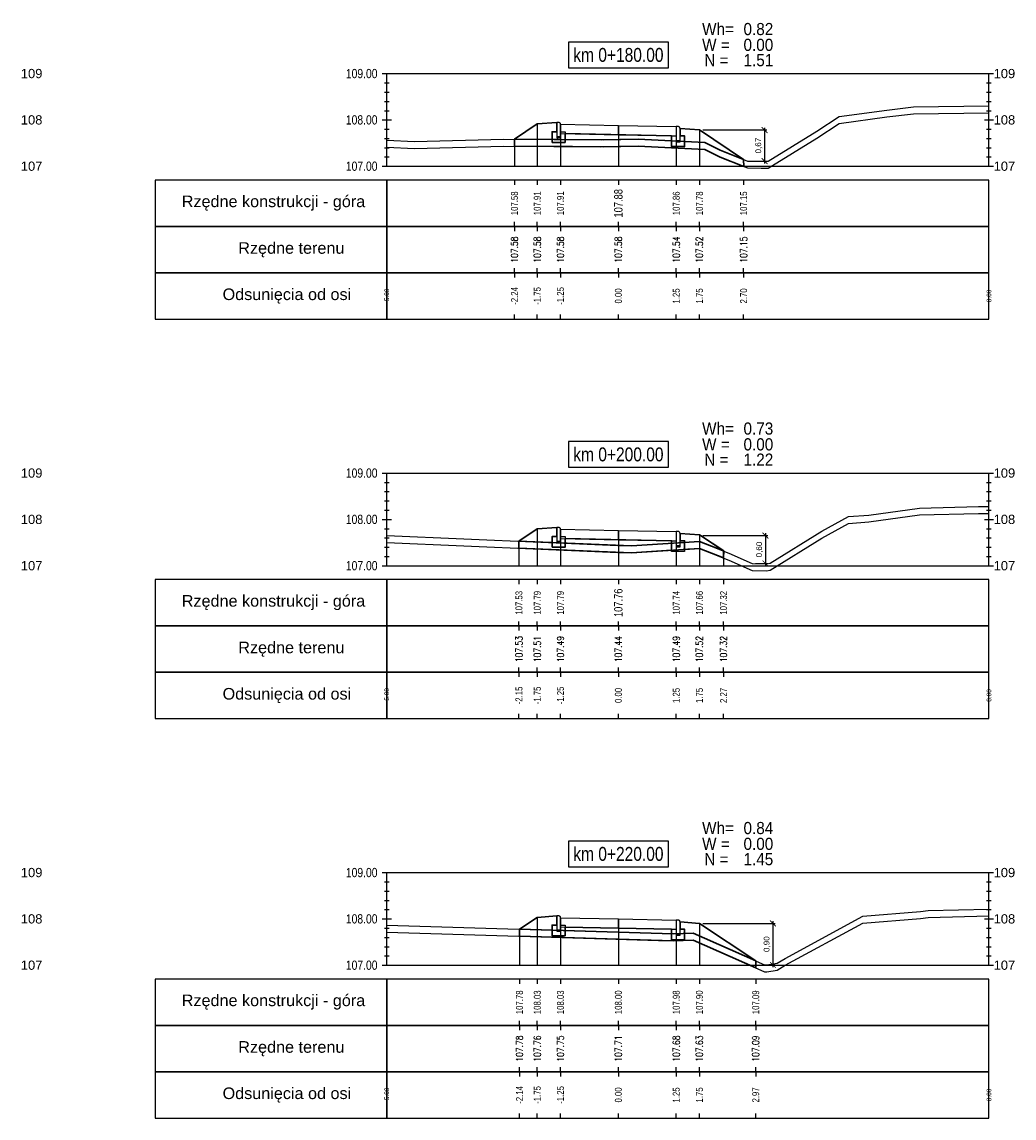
# Model space of a CAD drawing. Extents: x 7537626 to 7538805, y 5722894 to 5725486.
# Tile 18 of 105: x 7538029 to 7538051, y 5725457 to 5725481. Entities that reach past the tile are written whole.
import ezdxf

# ---------------------------------------------------------------- set-up
doc = ezdxf.new("R2010")
doc.units = 0
doc.header["$PDMODE"] = 35
doc.header["$PDSIZE"] = 0.3
for name, color, linetype in [('C-DROGI-PROFILE', 7, 'Continuous'), ('C-DROGI-PROFILE-ETYKIETY', 7, 'Continuous'), ('C-DROGI-PRZEKROJE-ETYKIETY', 7, 'Continuous'), ('C-POPRZECZKA-przekrój', 2, 'Continuous'), ('C-POPRZECZKA-widok', 1, 'Continuous')]:
    doc.layers.add(name, color=color, linetype=linetype)
for name, color, linetype, true_color in [('C-humus', 7, 'Continuous', 0x003df5), ('C-Teren', 7, 'Continuous', 0x008521), ('poprzeczki', 7, 'Continuous', 0x0000d6)]:
    doc.layers.add(name, color=color, linetype=linetype, true_color=true_color)
doc.layers.add('D-1.pow. hum.', color=7, linetype='Continuous', lineweight=30, plot=False)
doc.layers.add('D-3.nasyp', color=4, linetype='Continuous', lineweight=30, plot=False)
doc.layers.add('D-roboty-ziemne-opis', color=2, linetype='Continuous', lineweight=30)
doc.styles.add('2mm08', font='arial.ttf', dxfattribs={"width": 0.8})
doc.styles.add('opis_50', font='arial.ttf', dxfattribs={"height": 0.125})
doc.styles.get("Standard").update_dxf_attribs({"font": 'arial.ttf'})
doc.dimstyles.new('OPIS_50', dxfattribs={"dimscale": 0.5, "dimtxt": 0.125, "dimasz": 0.25, "dimexe": 0.1, "dimexo": 0.15, "dimgap": 0.1, "dimtad": 1, "dimzin": 0, "dimtxsty": 'opis_50', "dimblk": 'ARCHTICK', "dimcen": 0.15, "dimdle": 0.1, "dimaunit": 2, "dimadec": 4, "dimazin": 0, "dimtfac": 1, "dimtmove": 0, "dimatfit": 3, "dimfxl": 1, "dimarcsym": 0})

# ---------------------------------------------------------------- blocks, each defined once
blk = doc.blocks.new('_ArchTick')
at = {"color": 0, "linetype": 'ByBlock', "const_width": 0.15}
blk.add_lwpolyline([(-0.5, -0.5), (0.5, 0.5)], dxfattribs=at)
blk = doc.blocks.new('*D42')
at = {"layer": 'Defpoints', "color": 0, "transparency": 16777216}
for p in [(7538044.014, 5725478.819), (7538045.199, 5725478.146), (7538045.42, 5725478.146)]:
    blk.add_point(p, dxfattribs=at)
at = {"layer": 'poprzeczki', "color": 0, "lineweight": -2, "transparency": 16777216}
for p, q in [((7538044.089, 5725478.819), (7538045.47, 5725478.819)), ((7538045.42, 5725478.869), (7538045.42, 5725478.096)), ((7538045.274, 5725478.146), (7538045.47, 5725478.146))]:
    blk.add_line(p, q, dxfattribs=at)
at = {"layer": 'poprzeczki', "color": 0, "lineweight": -2, "transparency": 16777216, "xscale": 0.125, "yscale": 0.125, "zscale": 0.125}
for p, rotation in [((7538045.42, 5725478.819), 90), ((7538045.42, 5725478.146), 270)]:
    blk.add_blockref('_ArchTick', p, dxfattribs=dict(at, rotation=rotation))
at = {"layer": 'poprzeczki', "color": 0, "transparency": 16777216, "insert": (7538045.295, 5725478.482), "char_height": 0.125, "attachment_point": 5, "rotation": 90, "style": 'opis_50'}
blk.add_mtext('0,67', dxfattribs=at)
blk = doc.blocks.new('*D43')
at = {"layer": 'Defpoints', "color": 0, "transparency": 16777216}
for p in [(7538044.014, 5725470.063), (7538045.151, 5725469.46), (7538045.439, 5725469.46)]:
    blk.add_point(p, dxfattribs=at)
at = {"layer": 'poprzeczki', "color": 0, "lineweight": -2, "transparency": 16777216}
for p, q in [((7538044.089, 5725470.063), (7538045.489, 5725470.063)), ((7538045.439, 5725470.113), (7538045.439, 5725469.41)), ((7538045.226, 5725469.46), (7538045.489, 5725469.46))]:
    blk.add_line(p, q, dxfattribs=at)
at = {"layer": 'poprzeczki', "color": 0, "lineweight": -2, "transparency": 16777216, "xscale": 0.125, "yscale": 0.125, "zscale": 0.125}
for p, rotation in [((7538045.439, 5725470.063), 90), ((7538045.439, 5725469.46), 270)]:
    blk.add_blockref('_ArchTick', p, dxfattribs=dict(at, rotation=rotation))
at = {"layer": 'poprzeczki', "color": 0, "transparency": 16777216, "insert": (7538045.314, 5725469.761), "char_height": 0.125, "attachment_point": 5, "rotation": 90, "style": 'opis_50'}
blk.add_mtext('0,60', dxfattribs=at)
blk = doc.blocks.new('*D44')
at = {"layer": 'Defpoints', "color": 0, "transparency": 16777216}
for p in [(7538044.014, 5725461.689), (7538045.465, 5725460.793), (7538045.599, 5725460.793)]:
    blk.add_point(p, dxfattribs=at)
at = {"layer": 'poprzeczki', "color": 0, "lineweight": -2, "transparency": 16777216}
for p, q in [((7538045.599, 5725461.739), (7538045.599, 5725460.743)), ((7538044.089, 5725461.689), (7538045.649, 5725461.689)), ((7538045.54, 5725460.793), (7538045.649, 5725460.793))]:
    blk.add_line(p, q, dxfattribs=at)
at = {"layer": 'poprzeczki', "color": 0, "lineweight": -2, "transparency": 16777216, "xscale": 0.125, "yscale": 0.125, "zscale": 0.125}
for p, rotation in [((7538045.599, 5725461.689), 90), ((7538045.599, 5725460.793), 270)]:
    blk.add_blockref('_ArchTick', p, dxfattribs=dict(at, rotation=rotation))
at = {"layer": 'poprzeczki', "color": 0, "transparency": 16777216, "insert": (7538045.474, 5725461.241), "char_height": 0.125, "attachment_point": 5, "rotation": 90, "style": 'opis_50'}
blk.add_mtext('0,90', dxfattribs=at)

msp = doc.modelspace()

# ---------------------------------------------------------------- linework, layer by layer
at = {"layer": 'C-DROGI-PROFILE', "color": 7, "linetype": 'Continuous', "lineweight": -3}
for p, q in [((7538040.021, 5725477.736), (7538040.021, 5725477.636)), ((7538040.514, 5725477.736), (7538040.514, 5725477.636)), ((7538041.014, 5725477.736), (7538041.014, 5725477.636)), ((7538042.264, 5725477.736), (7538042.264, 5725477.636)), ((7538043.514, 5725477.736), (7538043.514, 5725477.636)), ((7538044.014, 5725477.736), (7538044.014, 5725477.636)), ((7538044.968, 5725477.736), (7538044.968, 5725477.636)), ((7538040.021, 5725476.736), (7538040.021, 5725476.836)), ((7538040.021, 5725476.736), (7538040.021, 5725476.636)), ((7538040.514, 5725476.736), (7538040.514, 5725476.836)), ((7538040.514, 5725476.736), (7538040.514, 5725476.636)), ((7538041.014, 5725476.736), (7538041.014, 5725476.836)), ((7538041.014, 5725476.736), (7538041.014, 5725476.636)), ((7538042.264, 5725476.736), (7538042.264, 5725476.836)), ((7538042.264, 5725476.736), (7538042.264, 5725476.636)), ((7538043.514, 5725476.736), (7538043.514, 5725476.836)), ((7538043.514, 5725476.736), (7538043.514, 5725476.636)), ((7538044.014, 5725476.736), (7538044.014, 5725476.836)), ((7538044.014, 5725476.736), (7538044.014, 5725476.636)), ((7538044.968, 5725476.736), (7538044.968, 5725476.836)), ((7538044.968, 5725476.736), (7538044.968, 5725476.636)), ((7538040.021, 5725475.736), (7538040.021, 5725475.836)), ((7538040.021, 5725475.736), (7538040.021, 5725475.636)), ((7538040.514, 5725475.736), (7538040.514, 5725475.836)), ((7538040.514, 5725475.736), (7538040.514, 5725475.636)), ((7538041.014, 5725475.736), (7538041.014, 5725475.836)), ((7538041.014, 5725475.736), (7538041.014, 5725475.636)), ((7538042.264, 5725475.736), (7538042.264, 5725475.836)), ((7538042.264, 5725475.736), (7538042.264, 5725475.636)), ((7538043.514, 5725475.736), (7538043.514, 5725475.836)), ((7538043.514, 5725475.736), (7538043.514, 5725475.636)), ((7538044.014, 5725475.736), (7538044.014, 5725475.836)), ((7538044.014, 5725475.736), (7538044.014, 5725475.636)), ((7538044.968, 5725475.736), (7538044.968, 5725475.836)), ((7538044.968, 5725475.736), (7538044.968, 5725475.636)), ((7538040.021, 5725474.736), (7538040.021, 5725474.836)), ((7538040.514, 5725474.736), (7538040.514, 5725474.836)), ((7538041.014, 5725474.736), (7538041.014, 5725474.836)), ((7538042.264, 5725474.736), (7538042.264, 5725474.836)), ((7538043.514, 5725474.736), (7538043.514, 5725474.836)), ((7538044.014, 5725474.736), (7538044.014, 5725474.836)), ((7538044.968, 5725474.736), (7538044.968, 5725474.836)), ((7538040.118, 5725469.111), (7538040.118, 5725469.011)), ((7538040.514, 5725469.111), (7538040.514, 5725469.011)), ((7538041.014, 5725469.111), (7538041.014, 5725469.011)), ((7538042.264, 5725469.111), (7538042.264, 5725469.011)), ((7538043.514, 5725469.111), (7538043.514, 5725469.011)), ((7538044.014, 5725469.111), (7538044.014, 5725469.011)), ((7538044.533, 5725469.111), (7538044.533, 5725469.011)), ((7538040.118, 5725468.111), (7538040.118, 5725468.211)), ((7538040.118, 5725468.111), (7538040.118, 5725468.011)), ((7538040.514, 5725468.111), (7538040.514, 5725468.211)), ((7538040.514, 5725468.111), (7538040.514, 5725468.011)), ((7538041.014, 5725468.111), (7538041.014, 5725468.211)), ((7538041.014, 5725468.111), (7538041.014, 5725468.011)), ((7538042.264, 5725468.111), (7538042.264, 5725468.211)), ((7538042.264, 5725468.111), (7538042.264, 5725468.011)), ((7538043.514, 5725468.111), (7538043.514, 5725468.211)), ((7538043.514, 5725468.111), (7538043.514, 5725468.011)), ((7538044.014, 5725468.111), (7538044.014, 5725468.211)), ((7538044.014, 5725468.111), (7538044.014, 5725468.011)), ((7538044.533, 5725468.111), (7538044.533, 5725468.211)), ((7538044.533, 5725468.111), (7538044.533, 5725468.011)), ((7538040.118, 5725467.111), (7538040.118, 5725467.211)), ((7538040.514, 5725467.111), (7538040.514, 5725467.211)), ((7538041.014, 5725467.111), (7538041.014, 5725467.211)), ((7538042.264, 5725467.111), (7538042.264, 5725467.211)), ((7538043.514, 5725467.111), (7538043.514, 5725467.211)), ((7538044.014, 5725467.111), (7538044.014, 5725467.211)), ((7538044.533, 5725467.111), (7538044.533, 5725467.211)), ((7538040.118, 5725467.111), (7538040.118, 5725467.011)), ((7538040.514, 5725467.111), (7538040.514, 5725467.011)), ((7538041.014, 5725467.111), (7538041.014, 5725467.011)), ((7538042.264, 5725467.111), (7538042.264, 5725467.011)), ((7538043.514, 5725467.111), (7538043.514, 5725467.011)), ((7538044.014, 5725467.111), (7538044.014, 5725467.011)), ((7538044.533, 5725467.111), (7538044.533, 5725467.011)), ((7538040.118, 5725466.111), (7538040.118, 5725466.211)), ((7538040.514, 5725466.111), (7538040.514, 5725466.211)), ((7538041.014, 5725466.111), (7538041.014, 5725466.211)), ((7538042.264, 5725466.111), (7538042.264, 5725466.211)), ((7538043.514, 5725466.111), (7538043.514, 5725466.211)), ((7538044.014, 5725466.111), (7538044.014, 5725466.211)), ((7538044.533, 5725466.111), (7538044.533, 5725466.211)), ((7538040.129, 5725460.486), (7538040.129, 5725460.386)), ((7538040.514, 5725460.486), (7538040.514, 5725460.386)), ((7538041.014, 5725460.486), (7538041.014, 5725460.386)), ((7538042.264, 5725460.486), (7538042.264, 5725460.386)), ((7538043.514, 5725460.486), (7538043.514, 5725460.386)), ((7538044.014, 5725460.486), (7538044.014, 5725460.386)), ((7538045.23, 5725460.486), (7538045.23, 5725460.386)), ((7538040.129, 5725459.486), (7538040.129, 5725459.586)), ((7538040.514, 5725459.486), (7538040.514, 5725459.586)), ((7538041.014, 5725459.486), (7538041.014, 5725459.586)), ((7538042.264, 5725459.486), (7538042.264, 5725459.586)), ((7538043.514, 5725459.486), (7538043.514, 5725459.586)), ((7538044.014, 5725459.486), (7538044.014, 5725459.586)), ((7538045.23, 5725459.486), (7538045.23, 5725459.586)), ((7538040.129, 5725459.486), (7538040.129, 5725459.386)), ((7538040.514, 5725459.486), (7538040.514, 5725459.386)), ((7538041.014, 5725459.486), (7538041.014, 5725459.386)), ((7538042.264, 5725459.486), (7538042.264, 5725459.386)), ((7538043.514, 5725459.486), (7538043.514, 5725459.386)), ((7538044.014, 5725459.486), (7538044.014, 5725459.386)), ((7538045.23, 5725459.486), (7538045.23, 5725459.386)), ((7538040.129, 5725458.486), (7538040.129, 5725458.586)), ((7538040.129, 5725458.486), (7538040.129, 5725458.386)), ((7538040.514, 5725458.486), (7538040.514, 5725458.586)), ((7538040.514, 5725458.486), (7538040.514, 5725458.386)), ((7538041.014, 5725458.486), (7538041.014, 5725458.586)), ((7538041.014, 5725458.486), (7538041.014, 5725458.386)), ((7538042.264, 5725458.486), (7538042.264, 5725458.586)), ((7538042.264, 5725458.486), (7538042.264, 5725458.386)), ((7538043.514, 5725458.486), (7538043.514, 5725458.586)), ((7538043.514, 5725458.486), (7538043.514, 5725458.386)), ((7538044.014, 5725458.486), (7538044.014, 5725458.586)), ((7538044.014, 5725458.486), (7538044.014, 5725458.386)), ((7538045.23, 5725458.486), (7538045.23, 5725458.586)), ((7538045.23, 5725458.486), (7538045.23, 5725458.386)), ((7538040.129, 5725457.486), (7538040.129, 5725457.586)), ((7538040.514, 5725457.486), (7538040.514, 5725457.586)), ((7538041.014, 5725457.486), (7538041.014, 5725457.586)), ((7538042.264, 5725457.486), (7538042.264, 5725457.586)), ((7538043.514, 5725457.486), (7538043.514, 5725457.586)), ((7538044.014, 5725457.486), (7538044.014, 5725457.586)), ((7538045.23, 5725457.486), (7538045.23, 5725457.586))]:
    msp.add_line(p, q, dxfattribs=at)
at = {"layer": 'C-DROGI-PROFILE', "color": 1, "linetype": 'Continuous', "lineweight": -3}
for points in [[(7538037.264, 5725476.736), (7538037.264, 5725477.736), (7538032.264, 5725477.736), (7538032.264, 5725476.736)], [(7538037.264, 5725476.736), (7538050.264, 5725476.736), (7538050.264, 5725477.736), (7538037.264, 5725477.736)], [(7538037.264, 5725475.736), (7538037.264, 5725476.736), (7538032.264, 5725476.736), (7538032.264, 5725475.736)], [(7538037.264, 5725475.736), (7538050.264, 5725475.736), (7538050.264, 5725476.736), (7538037.264, 5725476.736)], [(7538037.264, 5725474.736), (7538037.264, 5725475.736), (7538032.264, 5725475.736), (7538032.264, 5725474.736)], [(7538037.264, 5725474.736), (7538050.264, 5725474.736), (7538050.264, 5725475.736), (7538037.264, 5725475.736)], [(7538037.264, 5725468.111), (7538037.264, 5725469.111), (7538032.264, 5725469.111), (7538032.264, 5725468.111)], [(7538037.264, 5725468.111), (7538050.264, 5725468.111), (7538050.264, 5725469.111), (7538037.264, 5725469.111)], [(7538037.264, 5725467.111), (7538037.264, 5725468.111), (7538032.264, 5725468.111), (7538032.264, 5725467.111)], [(7538037.264, 5725467.111), (7538050.264, 5725467.111), (7538050.264, 5725468.111), (7538037.264, 5725468.111)], [(7538037.264, 5725466.111), (7538037.264, 5725467.111), (7538032.264, 5725467.111), (7538032.264, 5725466.111)], [(7538037.264, 5725466.111), (7538050.264, 5725466.111), (7538050.264, 5725467.111), (7538037.264, 5725467.111)], [(7538037.264, 5725459.486), (7538037.264, 5725460.486), (7538032.264, 5725460.486), (7538032.264, 5725459.486)], [(7538037.264, 5725459.486), (7538050.264, 5725459.486), (7538050.264, 5725460.486), (7538037.264, 5725460.486)], [(7538037.264, 5725458.486), (7538037.264, 5725459.486), (7538032.264, 5725459.486), (7538032.264, 5725458.486)], [(7538037.264, 5725458.486), (7538050.264, 5725458.486), (7538050.264, 5725459.486), (7538037.264, 5725459.486)], [(7538037.264, 5725457.486), (7538037.264, 5725458.486), (7538032.264, 5725458.486), (7538032.264, 5725457.486)], [(7538037.264, 5725457.486), (7538050.264, 5725457.486), (7538050.264, 5725458.486), (7538037.264, 5725458.486)]]:
    msp.add_3dface(points, dxfattribs=at)
at = {"layer": 'C-DROGI-PRZEKROJE-ETYKIETY', "color": 1, "linetype": 'Continuous', "lineweight": -3}
for p, q in [((7538040.514, 5725478.949), (7538040.514, 5725478.036)), ((7538041.014, 5725478.942), (7538041.014, 5725478.036)), ((7538042.264, 5725478.917), (7538042.264, 5725478.036)), ((7538043.514, 5725478.892), (7538043.514, 5725478.036)), ((7538044.014, 5725478.819), (7538044.014, 5725478.036)), ((7538040.021, 5725478.62), (7538040.021, 5725478.036)), ((7538044.968, 5725478.183), (7538044.968, 5725478.036)), ((7538040.514, 5725470.206), (7538040.514, 5725469.411)), ((7538041.014, 5725470.199), (7538041.014, 5725469.411)), ((7538042.264, 5725470.174), (7538042.264, 5725469.411)), ((7538043.514, 5725470.149), (7538043.514, 5725469.411)), ((7538044.014, 5725470.076), (7538044.014, 5725469.411)), ((7538040.118, 5725469.941), (7538040.118, 5725469.411)), ((7538044.533, 5725469.73), (7538044.533, 5725469.411)), ((7538040.514, 5725461.819), (7538040.514, 5725460.786)), ((7538041.014, 5725461.812), (7538041.014, 5725460.786)), ((7538042.264, 5725461.787), (7538042.264, 5725460.786)), ((7538043.514, 5725461.762), (7538043.514, 5725460.786)), ((7538040.129, 5725461.562), (7538040.129, 5725460.786)), ((7538044.014, 5725461.689), (7538044.014, 5725460.786)), ((7538045.23, 5725460.878), (7538045.23, 5725460.786))]:
    msp.add_line(p, q, dxfattribs=at)
at = {"layer": 'C-humus'}
for p, q in [((7538047.029, 5725478.957), (7538048.058, 5725479.1)), ((7538048.058, 5725479.1), (7538048.635, 5725479.166)), ((7538048.635, 5725479.166), (7538050.264, 5725479.187)), ((7538046.545, 5725478.64), (7538047.029, 5725478.957)), ((7538045.5, 5725477.993), (7538046.545, 5725478.64)), ((7538037.264, 5725478.451), (7538037.864, 5725478.42)), ((7538037.864, 5725478.42), (7538039.783, 5725478.472)), ((7538039.783, 5725478.472), (7538041.953, 5725478.454)), ((7538041.953, 5725478.454), (7538042.691, 5725478.472)), ((7538042.691, 5725478.472), (7538044.128, 5725478.401)), ((7538044.128, 5725478.401), (7538044.459, 5725478.232)), ((7538044.459, 5725478.232), (7538045.054, 5725477.999)), ((7538045.054, 5725477.999), (7538045.344, 5725477.993)), ((7538045.344, 5725477.993), (7538045.5, 5725477.993)), ((7538047.667, 5725470.356), (7538048.761, 5725470.507)), ((7538048.761, 5725470.507), (7538050.039, 5725470.538)), ((7538050.039, 5725470.538), (7538050.264, 5725470.541)), ((7538046.655, 5725470.006), (7538047.234, 5725470.321)), ((7538047.234, 5725470.321), (7538047.667, 5725470.356)), ((7538045.541, 5725469.315), (7538046.655, 5725470.006)), ((7538037.264, 5725469.914), (7538042.252, 5725469.7)), ((7538042.544, 5725469.691), (7538043.766, 5725469.773)), ((7538043.766, 5725469.773), (7538044.017, 5725469.782)), ((7538044.017, 5725469.782), (7538044.651, 5725469.533)), ((7538042.252, 5725469.7), (7538042.544, 5725469.691)), ((7538044.651, 5725469.533), (7538045.151, 5725469.31)), ((7538045.151, 5725469.31), (7538045.462, 5725469.303)), ((7538045.462, 5725469.303), (7538045.541, 5725469.315)), ((7538045.867, 5725460.785), (7538047.541, 5725461.696)), ((7538047.541, 5725461.696), (7538048.789, 5725461.795)), ((7538048.789, 5725461.795), (7538048.953, 5725461.818)), ((7538048.953, 5725461.818), (7538050.264, 5725461.85)), ((7538037.264, 5725461.498), (7538043.449, 5725461.312)), ((7538043.449, 5725461.312), (7538043.878, 5725461.326)), ((7538043.878, 5725461.326), (7538043.973, 5725461.289)), ((7538043.973, 5725461.289), (7538045.418, 5725460.644)), ((7538045.695, 5725460.679), (7538045.867, 5725460.785)), ((7538045.418, 5725460.644), (7538045.465, 5725460.643)), ((7538045.465, 5725460.643), (7538045.695, 5725460.679))]:
    msp.add_line(p, q, dxfattribs=at)
at = {"layer": 'C-POPRZECZKA-przekrój', "color": 2, "linetype": 'Continuous', "lineweight": -3}
for p, q in [((7538040.514, 5725478.949), (7538040.934, 5725478.982)), ((7538040.974, 5725478.982), (7538040.934, 5725478.982)), ((7538040.934, 5725478.982), (7538040.934, 5725478.652)), ((7538040.98, 5725478.982), (7538040.974, 5725478.982)), ((7538040.988, 5725478.98), (7538040.98, 5725478.982)), ((7538040.996, 5725478.976), (7538040.988, 5725478.98)), ((7538041.002, 5725478.971), (7538040.996, 5725478.976)), ((7538040.021, 5725478.62), (7538040.514, 5725478.949)), ((7538040.834, 5725478.552), (7538040.834, 5725478.782)), ((7538040.834, 5725478.782), (7538040.934, 5725478.782)), ((7538040.934, 5725478.782), (7538040.934, 5725478.682)), ((7538041.007, 5725478.965), (7538041.002, 5725478.971)), ((7538041.011, 5725478.958), (7538041.007, 5725478.965)), ((7538041.013, 5725478.95), (7538041.011, 5725478.958)), ((7538041.014, 5725478.942), (7538041.013, 5725478.95)), ((7538041.014, 5725478.942), (7538042.264, 5725478.917)), ((7538041.014, 5725478.942), (7538041.015, 5725478.742)), ((7538041.014, 5725478.652), (7538041.014, 5725478.942)), ((7538041.014, 5725478.942), (7538041.014, 5725478.782)), ((7538041.014, 5725478.782), (7538041.114, 5725478.782)), ((7538041.015, 5725478.742), (7538042.264, 5725478.717)), ((7538041.114, 5725478.782), (7538041.114, 5725478.552)), ((7538042.264, 5725478.717), (7538042.264, 5725478.917)), ((7538042.264, 5725478.917), (7538043.514, 5725478.892)), ((7538043.514, 5725478.892), (7538043.513, 5725478.692)), ((7538043.554, 5725478.892), (7538043.514, 5725478.892)), ((7538043.514, 5725478.892), (7538043.514, 5725478.562)), ((7538043.56, 5725478.892), (7538043.554, 5725478.892)), ((7538043.568, 5725478.89), (7538043.56, 5725478.892)), ((7538043.576, 5725478.886), (7538043.568, 5725478.89)), ((7538043.582, 5725478.881), (7538043.576, 5725478.886)), ((7538043.587, 5725478.875), (7538043.582, 5725478.881)), ((7538043.591, 5725478.868), (7538043.587, 5725478.875)), ((7538043.593, 5725478.86), (7538043.591, 5725478.868)), ((7538043.594, 5725478.852), (7538043.593, 5725478.86)), ((7538043.594, 5725478.562), (7538043.594, 5725478.852)), ((7538043.594, 5725478.852), (7538043.594, 5725478.692)), ((7538043.594, 5725478.852), (7538044.014, 5725478.819)), ((7538044.014, 5725478.819), (7538044.968, 5725478.183)), ((7538041.114, 5725478.552), (7538040.834, 5725478.552)), ((7538040.934, 5725478.682), (7538041.014, 5725478.682)), ((7538040.934, 5725478.652), (7538041.014, 5725478.652)), ((7538042.264, 5725478.717), (7538043.513, 5725478.692)), ((7538043.414, 5725478.462), (7538043.414, 5725478.692)), ((7538043.414, 5725478.692), (7538043.514, 5725478.692)), ((7538043.514, 5725478.692), (7538043.514, 5725478.592)), ((7538043.514, 5725478.592), (7538043.594, 5725478.592)), ((7538043.514, 5725478.562), (7538043.594, 5725478.562)), ((7538043.594, 5725478.692), (7538043.694, 5725478.692)), ((7538043.694, 5725478.692), (7538043.694, 5725478.462)), ((7538043.694, 5725478.462), (7538043.414, 5725478.462)), ((7538040.514, 5725470.206), (7538040.934, 5725470.239)), ((7538040.974, 5725470.239), (7538040.934, 5725470.239)), ((7538040.934, 5725470.239), (7538040.934, 5725469.909)), ((7538040.98, 5725470.239), (7538040.974, 5725470.239)), ((7538040.988, 5725470.237), (7538040.98, 5725470.239)), ((7538040.996, 5725470.232), (7538040.988, 5725470.237)), ((7538041.002, 5725470.227), (7538040.996, 5725470.232)), ((7538041.007, 5725470.222), (7538041.002, 5725470.227)), ((7538041.011, 5725470.215), (7538041.007, 5725470.222)), ((7538040.118, 5725469.941), (7538040.514, 5725470.206)), ((7538040.834, 5725469.809), (7538040.834, 5725470.039)), ((7538040.834, 5725470.039), (7538040.934, 5725470.039)), ((7538040.934, 5725470.039), (7538040.934, 5725469.939)), ((7538041.013, 5725470.206), (7538041.011, 5725470.215)), ((7538041.014, 5725470.199), (7538041.013, 5725470.206)), ((7538041.014, 5725470.199), (7538042.264, 5725470.174)), ((7538041.014, 5725470.199), (7538041.015, 5725469.999)), ((7538041.014, 5725469.909), (7538041.014, 5725470.199)), ((7538041.014, 5725470.199), (7538041.014, 5725470.039)), ((7538041.014, 5725470.039), (7538041.114, 5725470.039)), ((7538041.015, 5725469.999), (7538042.264, 5725469.974)), ((7538041.114, 5725470.039), (7538041.114, 5725469.809)), ((7538042.264, 5725469.974), (7538042.264, 5725470.174)), ((7538042.264, 5725470.174), (7538043.514, 5725470.149)), ((7538043.514, 5725470.149), (7538043.513, 5725469.949)), ((7538043.554, 5725470.149), (7538043.514, 5725470.149)), ((7538043.514, 5725470.149), (7538043.514, 5725469.819)), ((7538043.56, 5725470.149), (7538043.554, 5725470.149)), ((7538043.568, 5725470.147), (7538043.56, 5725470.149)), ((7538043.576, 5725470.142), (7538043.568, 5725470.147)), ((7538043.582, 5725470.137), (7538043.576, 5725470.142)), ((7538043.587, 5725470.132), (7538043.582, 5725470.137)), ((7538043.591, 5725470.125), (7538043.587, 5725470.132)), ((7538043.593, 5725470.116), (7538043.591, 5725470.125)), ((7538043.594, 5725470.109), (7538043.593, 5725470.116)), ((7538043.594, 5725469.819), (7538043.594, 5725470.109)), ((7538043.594, 5725470.109), (7538043.594, 5725469.949)), ((7538043.594, 5725470.109), (7538044.014, 5725470.076)), ((7538044.014, 5725470.076), (7538044.533, 5725469.73)), ((7538041.114, 5725469.809), (7538040.834, 5725469.809)), ((7538040.934, 5725469.939), (7538041.014, 5725469.939)), ((7538040.934, 5725469.909), (7538041.014, 5725469.909)), ((7538042.264, 5725469.974), (7538043.513, 5725469.949)), ((7538043.414, 5725469.719), (7538043.414, 5725469.949)), ((7538043.414, 5725469.949), (7538043.514, 5725469.949)), ((7538043.514, 5725469.949), (7538043.514, 5725469.849)), ((7538043.514, 5725469.849), (7538043.594, 5725469.849)), ((7538043.514, 5725469.819), (7538043.594, 5725469.819)), ((7538043.594, 5725469.949), (7538043.694, 5725469.949)), ((7538043.694, 5725469.949), (7538043.694, 5725469.719)), ((7538043.694, 5725469.719), (7538043.414, 5725469.719)), ((7538040.129, 5725461.562), (7538040.514, 5725461.819)), ((7538040.514, 5725461.819), (7538040.934, 5725461.852)), ((7538040.974, 5725461.852), (7538040.934, 5725461.852)), ((7538040.934, 5725461.852), (7538040.934, 5725461.522)), ((7538040.98, 5725461.852), (7538040.974, 5725461.852)), ((7538040.988, 5725461.85), (7538040.98, 5725461.852)), ((7538040.996, 5725461.845), (7538040.988, 5725461.85)), ((7538041.002, 5725461.84), (7538040.996, 5725461.845)), ((7538041.007, 5725461.835), (7538041.002, 5725461.84)), ((7538041.011, 5725461.828), (7538041.007, 5725461.835)), ((7538041.013, 5725461.82), (7538041.011, 5725461.828)), ((7538041.014, 5725461.812), (7538041.013, 5725461.82)), ((7538041.014, 5725461.812), (7538042.264, 5725461.787)), ((7538041.014, 5725461.812), (7538041.015, 5725461.612)), ((7538041.014, 5725461.522), (7538041.014, 5725461.812)), ((7538041.014, 5725461.812), (7538041.014, 5725461.652)), ((7538042.264, 5725461.587), (7538042.264, 5725461.787)), ((7538042.264, 5725461.787), (7538043.514, 5725461.762)), ((7538043.514, 5725461.762), (7538043.513, 5725461.562)), ((7538043.554, 5725461.762), (7538043.514, 5725461.762)), ((7538043.514, 5725461.762), (7538043.514, 5725461.432)), ((7538043.56, 5725461.762), (7538043.554, 5725461.762)), ((7538043.568, 5725461.76), (7538043.56, 5725461.762)), ((7538043.576, 5725461.755), (7538043.568, 5725461.76)), ((7538043.582, 5725461.75), (7538043.576, 5725461.755)), ((7538043.587, 5725461.745), (7538043.582, 5725461.75)), ((7538043.591, 5725461.738), (7538043.587, 5725461.745)), ((7538043.593, 5725461.73), (7538043.591, 5725461.738)), ((7538043.594, 5725461.722), (7538043.593, 5725461.73)), ((7538043.594, 5725461.432), (7538043.594, 5725461.722)), ((7538043.594, 5725461.722), (7538043.594, 5725461.562)), ((7538043.594, 5725461.722), (7538044.014, 5725461.689)), ((7538040.834, 5725461.422), (7538040.834, 5725461.652)), ((7538040.834, 5725461.652), (7538040.934, 5725461.652)), ((7538040.934, 5725461.652), (7538040.934, 5725461.552)), ((7538040.934, 5725461.552), (7538041.014, 5725461.552)), ((7538040.934, 5725461.522), (7538041.014, 5725461.522)), ((7538041.014, 5725461.652), (7538041.114, 5725461.652)), ((7538041.015, 5725461.612), (7538042.264, 5725461.587)), ((7538041.114, 5725461.652), (7538041.114, 5725461.422)), ((7538042.264, 5725461.587), (7538043.513, 5725461.562)), ((7538043.414, 5725461.332), (7538043.414, 5725461.562)), ((7538043.414, 5725461.562), (7538043.514, 5725461.562)), ((7538043.514, 5725461.562), (7538043.514, 5725461.462)), ((7538043.514, 5725461.462), (7538043.594, 5725461.462)), ((7538043.594, 5725461.562), (7538043.694, 5725461.562)), ((7538043.694, 5725461.562), (7538043.694, 5725461.332)), ((7538044.014, 5725461.689), (7538045.23, 5725460.878)), ((7538041.114, 5725461.422), (7538040.834, 5725461.422)), ((7538043.694, 5725461.332), (7538043.414, 5725461.332)), ((7538043.514, 5725461.432), (7538043.594, 5725461.432))]:
    msp.add_line(p, q, dxfattribs=at)
at = {"layer": 'C-POPRZECZKA-widok', "color": 1, "linetype": 'Continuous', "lineweight": -3}
for p, q in [((7538037.164, 5725480.036), (7538050.364, 5725480.036)), ((7538037.264, 5725478.036), (7538037.264, 5725480.036)), ((7538050.264, 5725478.036), (7538050.264, 5725480.036)), ((7538037.214, 5725479.836), (7538037.314, 5725479.836)), ((7538050.214, 5725479.836), (7538050.314, 5725479.836)), ((7538037.214, 5725479.636), (7538037.314, 5725479.636)), ((7538050.214, 5725479.636), (7538050.314, 5725479.636)), ((7538037.214, 5725479.436), (7538037.314, 5725479.436)), ((7538037.214, 5725479.236), (7538037.314, 5725479.236)), ((7538050.214, 5725479.436), (7538050.314, 5725479.436)), ((7538050.214, 5725479.236), (7538050.314, 5725479.236)), ((7538037.164, 5725479.036), (7538037.364, 5725479.036)), ((7538037.214, 5725479.036), (7538037.314, 5725479.036)), ((7538050.164, 5725479.036), (7538050.364, 5725479.036)), ((7538050.214, 5725479.036), (7538050.314, 5725479.036)), ((7538037.214, 5725478.836), (7538037.314, 5725478.836)), ((7538050.214, 5725478.836), (7538050.314, 5725478.836)), ((7538037.214, 5725478.636), (7538037.314, 5725478.636)), ((7538050.214, 5725478.636), (7538050.314, 5725478.636)), ((7538037.214, 5725478.436), (7538037.314, 5725478.436)), ((7538050.214, 5725478.436), (7538050.314, 5725478.436)), ((7538037.164, 5725478.036), (7538050.364, 5725478.036)), ((7538037.214, 5725478.236), (7538037.314, 5725478.236)), ((7538050.214, 5725478.236), (7538050.314, 5725478.236)), ((7538037.164, 5725471.411), (7538050.364, 5725471.411)), ((7538037.264, 5725469.411), (7538037.264, 5725471.411)), ((7538050.264, 5725469.411), (7538050.264, 5725471.411)), ((7538037.214, 5725471.211), (7538037.314, 5725471.211)), ((7538050.214, 5725471.211), (7538050.314, 5725471.211)), ((7538037.214, 5725471.011), (7538037.314, 5725471.011)), ((7538050.214, 5725471.011), (7538050.314, 5725471.011)), ((7538037.214, 5725470.811), (7538037.314, 5725470.811)), ((7538050.214, 5725470.811), (7538050.314, 5725470.811)), ((7538037.214, 5725470.611), (7538037.314, 5725470.611)), ((7538050.214, 5725470.611), (7538050.314, 5725470.611)), ((7538037.164, 5725470.411), (7538037.364, 5725470.411)), ((7538037.214, 5725470.411), (7538037.314, 5725470.411)), ((7538050.164, 5725470.411), (7538050.364, 5725470.411)), ((7538050.214, 5725470.411), (7538050.314, 5725470.411)), ((7538037.214, 5725470.211), (7538037.314, 5725470.211)), ((7538037.214, 5725470.011), (7538037.314, 5725470.011)), ((7538050.214, 5725470.211), (7538050.314, 5725470.211)), ((7538050.214, 5725470.011), (7538050.314, 5725470.011)), ((7538037.214, 5725469.811), (7538037.314, 5725469.811)), ((7538050.214, 5725469.811), (7538050.314, 5725469.811)), ((7538037.214, 5725469.611), (7538037.314, 5725469.611)), ((7538050.214, 5725469.611), (7538050.314, 5725469.611)), ((7538037.164, 5725469.411), (7538050.364, 5725469.411)), ((7538037.164, 5725462.786), (7538050.364, 5725462.786)), ((7538037.264, 5725460.786), (7538037.264, 5725462.786)), ((7538050.264, 5725460.786), (7538050.264, 5725462.786)), ((7538037.214, 5725462.586), (7538037.314, 5725462.586)), ((7538050.214, 5725462.586), (7538050.314, 5725462.586)), ((7538037.214, 5725462.386), (7538037.314, 5725462.386)), ((7538037.214, 5725462.186), (7538037.314, 5725462.186)), ((7538050.214, 5725462.386), (7538050.314, 5725462.386)), ((7538050.214, 5725462.186), (7538050.314, 5725462.186)), ((7538037.214, 5725461.986), (7538037.314, 5725461.986)), ((7538050.214, 5725461.986), (7538050.314, 5725461.986)), ((7538037.164, 5725461.786), (7538037.364, 5725461.786)), ((7538037.214, 5725461.786), (7538037.314, 5725461.786)), ((7538050.164, 5725461.786), (7538050.364, 5725461.786)), ((7538050.214, 5725461.786), (7538050.314, 5725461.786)), ((7538037.214, 5725461.586), (7538037.314, 5725461.586)), ((7538050.214, 5725461.586), (7538050.314, 5725461.586)), ((7538037.214, 5725461.386), (7538037.314, 5725461.386)), ((7538050.214, 5725461.386), (7538050.314, 5725461.386)), ((7538037.214, 5725461.186), (7538037.314, 5725461.186)), ((7538037.214, 5725460.986), (7538037.314, 5725460.986)), ((7538050.214, 5725461.186), (7538050.314, 5725461.186)), ((7538050.214, 5725460.986), (7538050.314, 5725460.986)), ((7538037.164, 5725460.786), (7538050.364, 5725460.786))]:
    msp.add_line(p, q, dxfattribs=at)
at = {"layer": 'C-POPRZECZKA-widok', "color": 3, "linetype": 'Continuous', "lineweight": -3}
for points in [[(7538041.184, 5725480.161), (7538043.344, 5725480.161), (7538043.344, 5725480.718), (7538041.184, 5725480.718)], [(7538041.184, 5725471.536), (7538043.344, 5725471.536), (7538043.344, 5725472.093), (7538041.184, 5725472.093)], [(7538041.184, 5725462.911), (7538043.344, 5725462.911), (7538043.344, 5725463.468), (7538041.184, 5725463.468)]]:
    msp.add_3dface(points, dxfattribs=at)
at = {"layer": 'C-Teren'}
for p, q in [((7538047.029, 5725479.107), (7538048.058, 5725479.25)), ((7538048.058, 5725479.25), (7538048.635, 5725479.316)), ((7538048.635, 5725479.316), (7538050.264, 5725479.337)), ((7538046.545, 5725478.79), (7538047.029, 5725479.107)), ((7538045.5, 5725478.143), (7538046.545, 5725478.79)), ((7538037.264, 5725478.601), (7538037.864, 5725478.57)), ((7538037.864, 5725478.57), (7538039.783, 5725478.622)), ((7538039.783, 5725478.622), (7538041.953, 5725478.604)), ((7538041.953, 5725478.604), (7538042.691, 5725478.622)), ((7538042.691, 5725478.622), (7538044.128, 5725478.551)), ((7538044.128, 5725478.551), (7538044.459, 5725478.382)), ((7538044.459, 5725478.382), (7538045.054, 5725478.149)), ((7538045.054, 5725478.149), (7538045.344, 5725478.143)), ((7538045.344, 5725478.143), (7538045.5, 5725478.143)), ((7538050.039, 5725470.688), (7538050.264, 5725470.691)), ((7538046.655, 5725470.156), (7538047.234, 5725470.471)), ((7538047.234, 5725470.471), (7538047.667, 5725470.506)), ((7538047.667, 5725470.506), (7538048.761, 5725470.657)), ((7538048.761, 5725470.657), (7538050.039, 5725470.688)), ((7538037.264, 5725470.064), (7538042.252, 5725469.85)), ((7538045.541, 5725469.465), (7538046.655, 5725470.156)), ((7538042.252, 5725469.85), (7538042.544, 5725469.841)), ((7538042.544, 5725469.841), (7538043.766, 5725469.923)), ((7538043.766, 5725469.923), (7538044.017, 5725469.932)), ((7538044.017, 5725469.932), (7538044.651, 5725469.683)), ((7538044.651, 5725469.683), (7538045.151, 5725469.46)), ((7538045.151, 5725469.46), (7538045.462, 5725469.453)), ((7538045.462, 5725469.453), (7538045.541, 5725469.465)), ((7538047.541, 5725461.846), (7538048.789, 5725461.945)), ((7538048.789, 5725461.945), (7538048.953, 5725461.968)), ((7538048.953, 5725461.968), (7538050.264, 5725462)), ((7538045.867, 5725460.935), (7538047.541, 5725461.846)), ((7538037.264, 5725461.648), (7538043.449, 5725461.462)), ((7538043.449, 5725461.462), (7538043.878, 5725461.476)), ((7538043.878, 5725461.476), (7538043.973, 5725461.439)), ((7538043.973, 5725461.439), (7538045.418, 5725460.794)), ((7538045.418, 5725460.794), (7538045.465, 5725460.793)), ((7538045.465, 5725460.793), (7538045.695, 5725460.829)), ((7538045.695, 5725460.829), (7538045.867, 5725460.935))]:
    msp.add_line(p, q, dxfattribs=at)
at = {"layer": 'D-1.pow. hum.'}
for points in [[(7538040.021, 5725478.62), (7538040.021, 5725478.47), (7538041.881, 5725478.455), (7538042.691, 5725478.472), (7538044.128, 5725478.401), (7538044.459, 5725478.232), (7538044.969, 5725478.032), (7538044.968, 5725478.183), (7538044.459, 5725478.382), (7538044.128, 5725478.551), (7538042.691, 5725478.622), (7538041.896, 5725478.605), (7538040.021, 5725478.62)], [(7538040.118, 5725469.941), (7538040.118, 5725469.791), (7538042.544, 5725469.691), (7538044.014, 5725469.783), (7538044.533, 5725469.58), (7538044.533, 5725469.73), (7538044.014, 5725469.932), (7538042.544, 5725469.841), (7538040.118, 5725469.941)], [(7538040.129, 5725461.562), (7538040.129, 5725461.412), (7538043.131, 5725461.321), (7538043.449, 5725461.312), (7538043.878, 5725461.326), (7538045.229, 5725460.728), (7538045.23, 5725460.878), (7538043.878, 5725461.476), (7538043.449, 5725461.462), (7538040.129, 5725461.562)]]:
    msp.add_lwpolyline(points, dxfattribs=at)
at = {"layer": 'D-3.nasyp'}
for points in [[(7538040.834, 5725478.552), (7538040.834, 5725478.782), (7538040.934, 5725478.782), (7538040.934, 5725478.982), (7538040.514, 5725478.949), (7538040.021, 5725478.62), (7538040.021, 5725478.47), (7538041.272, 5725478.46), (7538041.881, 5725478.455), (7538042.691, 5725478.472), (7538044.128, 5725478.401), (7538044.459, 5725478.232), (7538044.969, 5725478.032), (7538044.968, 5725478.183), (7538044.014, 5725478.819), (7538043.594, 5725478.852), (7538043.594, 5725478.692), (7538043.694, 5725478.692), (7538043.694, 5725478.462), (7538043.414, 5725478.462), (7538043.414, 5725478.692), (7538041.114, 5725478.74), (7538041.114, 5725478.552), (7538040.834, 5725478.552)], [(7538040.834, 5725469.809), (7538040.834, 5725470.039), (7538040.934, 5725470.039), (7538040.934, 5725470.239), (7538040.514, 5725470.206), (7538040.118, 5725469.941), (7538040.118, 5725469.791), (7538042.544, 5725469.691), (7538043.414, 5725469.75), (7538043.414, 5725469.949), (7538041.114, 5725469.997), (7538041.114, 5725469.809), (7538040.834, 5725469.809)], [(7538043.594, 5725470.109), (7538043.594, 5725469.949), (7538043.694, 5725469.949), (7538043.694, 5725469.763), (7538044.014, 5725469.783), (7538044.533, 5725469.58), (7538044.537, 5725469.73), (7538044.014, 5725470.076), (7538043.594, 5725470.109)], [(7538040.834, 5725461.422), (7538040.834, 5725461.652), (7538040.934, 5725461.652), (7538040.934, 5725461.852), (7538040.514, 5725461.819), (7538040.129, 5725461.562), (7538040.129, 5725461.412), (7538043.449, 5725461.312), (7538043.878, 5725461.326), (7538045.229, 5725460.728), (7538045.23, 5725460.878), (7538044.014, 5725461.689), (7538043.594, 5725461.722), (7538043.594, 5725461.562), (7538043.694, 5725461.562), (7538043.694, 5725461.332), (7538043.414, 5725461.332), (7538043.414, 5725461.562), (7538041.114, 5725461.61), (7538041.114, 5725461.422), (7538040.834, 5725461.422)]]:
    msp.add_lwpolyline(points, dxfattribs=at)

# ---------------------------------------------------------------- texts
at = {"layer": 'C-DROGI-PROFILE', "color": 2}
for s, p in [('Rzędne konstrukcji - góra', (7538032.839, 5725477.153)), ('Rzędne terenu', (7538034.059, 5725476.147)), ('Odsunięcia od osi', (7538033.72, 5725475.147)), ('Rzędne konstrukcji - góra', (7538032.839, 5725468.528)), ('Rzędne terenu', (7538034.059, 5725467.522)), ('Odsunięcia od osi', (7538033.72, 5725466.522)), ('Rzędne konstrukcji - góra', (7538032.839, 5725459.903)), ('Rzędne terenu', (7538034.059, 5725458.897)), ('Odsunięcia od osi', (7538033.72, 5725457.897))]:
    msp.add_text(s, height=0.25, dxfattribs=at).set_placement(p)
at = {"layer": 'C-DROGI-PROFILE-ETYKIETY', "color": 1, "linetype": 'Continuous', "lineweight": -3, "attachment_point": 5, "rotation": 90, "style": '2mm08'}
for s, insert, char_height in [('107.88', (7538042.264, 5725477.236), 0.18), ('107.58', (7538040.021, 5725477.236), 0.15), ('107.91', (7538040.514, 5725477.236), 0.15), ('107.91', (7538041.014, 5725477.236), 0.15), ('107.86', (7538043.514, 5725477.236), 0.15), ('107.78', (7538044.014, 5725477.236), 0.15), ('107.15', (7538044.968, 5725477.236), 0.15), ('{\\Fsimplex.shx|c238;107.58}', (7538040.021, 5725476.236), 0.15), ('{\\Fsimplex.shx|c238;107.58}', (7538040.514, 5725476.236), 0.15), ('{\\Fsimplex.shx|c238;107.58}', (7538041.014, 5725476.236), 0.15), ('{\\Fsimplex.shx|c238;107.58}', (7538042.264, 5725476.236), 0.15), ('{\\Fsimplex.shx|c238;107.54}', (7538043.514, 5725476.236), 0.15), ('{\\Fsimplex.shx|c238;107.52}', (7538044.014, 5725476.236), 0.15), ('{\\Fsimplex.shx|c238;107.15}', (7538044.968, 5725476.236), 0.15), ('-2.24', (7538040.021, 5725475.236), 0.15), ('-1.75', (7538040.514, 5725475.236), 0.15), ('-1.25', (7538041.014, 5725475.236), 0.15), ('0.00', (7538042.264, 5725475.236), 0.15), ('1.25', (7538043.514, 5725475.236), 0.15), ('1.75', (7538044.014, 5725475.236), 0.15), ('2.70', (7538044.968, 5725475.236), 0.15), ('107.53', (7538040.118, 5725468.611), 0.15), ('107.79', (7538040.514, 5725468.611), 0.15), ('107.79', (7538041.014, 5725468.611), 0.15), ('107.76', (7538042.264, 5725468.611), 0.18), ('107.74', (7538043.514, 5725468.611), 0.15), ('107.66', (7538044.014, 5725468.611), 0.15), ('107.32', (7538044.533, 5725468.611), 0.15), ('{\\Fsimplex.shx|c238;107.53}', (7538040.118, 5725467.611), 0.15), ('{\\Fsimplex.shx|c238;107.51}', (7538040.514, 5725467.611), 0.15), ('{\\Fsimplex.shx|c238;107.49}', (7538041.014, 5725467.611), 0.15), ('{\\Fsimplex.shx|c238;107.44}', (7538042.264, 5725467.611), 0.15), ('{\\Fsimplex.shx|c238;107.49}', (7538043.514, 5725467.611), 0.15), ('{\\Fsimplex.shx|c238;107.52}', (7538044.014, 5725467.611), 0.15), ('{\\Fsimplex.shx|c238;107.32}', (7538044.533, 5725467.611), 0.15), ('-2.15', (7538040.118, 5725466.611), 0.15), ('-1.75', (7538040.514, 5725466.611), 0.15), ('-1.25', (7538041.014, 5725466.611), 0.15), ('0.00', (7538042.264, 5725466.611), 0.15), ('1.25', (7538043.514, 5725466.611), 0.15), ('1.75', (7538044.014, 5725466.611), 0.15), ('2.27', (7538044.533, 5725466.611), 0.15), ('107.78', (7538040.129, 5725459.986), 0.15), ('108.03', (7538040.514, 5725459.986), 0.15), ('108.03', (7538041.014, 5725459.986), 0.15), ('108.00', (7538042.264, 5725459.986), 0.15), ('107.98', (7538043.514, 5725459.986), 0.15), ('107.90', (7538044.014, 5725459.986), 0.15), ('107.09', (7538045.23, 5725459.986), 0.15), ('{\\Fsimplex.shx|c238;107.78}', (7538040.129, 5725458.986), 0.15), ('{\\Fsimplex.shx|c238;107.76}', (7538040.514, 5725458.986), 0.15), ('{\\Fsimplex.shx|c238;107.75}', (7538041.014, 5725458.986), 0.15), ('{\\Fsimplex.shx|c238;107.71}', (7538042.264, 5725458.986), 0.15), ('{\\Fsimplex.shx|c238;107.68}', (7538043.514, 5725458.986), 0.15), ('{\\Fsimplex.shx|c238;107.63}', (7538044.014, 5725458.986), 0.15), ('{\\Fsimplex.shx|c238;107.09}', (7538045.23, 5725458.986), 0.15), ('-2.14', (7538040.129, 5725457.986), 0.15), ('-1.75', (7538040.514, 5725457.986), 0.15), ('-1.25', (7538041.014, 5725457.986), 0.15), ('0.00', (7538042.264, 5725457.986), 0.15), ('1.25', (7538043.514, 5725457.986), 0.15), ('1.75', (7538044.014, 5725457.986), 0.15), ('2.97', (7538045.23, 5725457.986), 0.15)]:
    msp.add_mtext(s, dxfattribs=dict(at, insert=insert, char_height=char_height))
at = {"layer": 'C-DROGI-PROFILE-ETYKIETY', "color": 7, "linetype": 'Continuous', "lineweight": -3, "char_height": 0.1, "attachment_point": 5, "rotation": 90, "style": '2mm08'}
for s, insert in [('-5.00', (7538037.264, 5725475.236)), ('8.00', (7538050.264, 5725475.236)), ('-5.00', (7538037.264, 5725466.611)), ('8.00', (7538050.264, 5725466.611)), ('-5.00', (7538037.264, 5725457.986)), ('8.00', (7538050.264, 5725457.986))]:
    msp.add_mtext(s, dxfattribs=dict(at, insert=insert))
at = {"layer": 'C-POPRZECZKA-widok', "color": 3, "linetype": 'Continuous', "lineweight": -3, "char_height": 0.3, "attachment_point": 8, "style": '2mm08'}
for s, insert in [('km 0+180.00', (7538042.264, 5725480.286)), ('km 0+200.00', (7538042.264, 5725471.661)), ('km 0+220.00', (7538042.264, 5725463.036))]:
    msp.add_mtext(s, dxfattribs=dict(at, insert=insert))
at = {"layer": 'C-POPRZECZKA-widok', "color": 1, "linetype": 'Continuous', "lineweight": -3, "char_height": 0.2, "attachment_point": 4}
for s, insert in [('109', (7538029.364, 5725480.036)), ('109', (7538050.364, 5725480.036)), ('108', (7538029.364, 5725479.036)), ('108', (7538050.364, 5725479.036)), ('107', (7538029.364, 5725478.036)), ('107', (7538050.364, 5725478.036)), ('109', (7538029.364, 5725471.411)), ('109', (7538050.364, 5725471.411)), ('108', (7538029.364, 5725470.411)), ('108', (7538050.364, 5725470.411)), ('107', (7538029.364, 5725469.411)), ('107', (7538050.364, 5725469.411)), ('109', (7538029.364, 5725462.786)), ('109', (7538050.364, 5725462.786)), ('108', (7538029.364, 5725461.786)), ('108', (7538050.364, 5725461.786)), ('107', (7538029.364, 5725460.786)), ('107', (7538050.364, 5725460.786))]:
    msp.add_mtext(s, dxfattribs=dict(at, insert=insert))
at = {"layer": 'C-POPRZECZKA-widok', "color": 1, "linetype": 'Continuous', "lineweight": -3, "char_height": 0.2, "attachment_point": 6, "style": '2mm08'}
for s, insert in [('109.00', (7538037.064, 5725480.036)), ('108.00', (7538037.064, 5725479.036)), ('107.00', (7538037.064, 5725478.036)), ('109.00', (7538037.064, 5725471.411)), ('108.00', (7538037.064, 5725470.411)), ('107.00', (7538037.064, 5725469.411)), ('109.00', (7538037.064, 5725462.786)), ('108.00', (7538037.064, 5725461.786)), ('107.00', (7538037.064, 5725460.786))]:
    msp.add_mtext(s, dxfattribs=dict(at, insert=insert))
at = {"layer": 'D-roboty-ziemne-opis', "lineweight": 25, "width": 0.9}
for s, p in [('Wh=', (7538044.071, 5725480.867)), ('0.82', (7538044.965, 5725480.867)), ('W =', (7538044.071, 5725480.526)), ('0.00', (7538044.965, 5725480.526)), ('N =', (7538044.119, 5725480.196)), ('1.51', (7538044.965, 5725480.196)), ('Wh=', (7538044.071, 5725472.242)), ('0.73', (7538044.965, 5725472.242)), ('W =', (7538044.071, 5725471.901)), ('0.00', (7538044.965, 5725471.901)), ('N =', (7538044.119, 5725471.571)), ('1.22', (7538044.965, 5725471.571)), ('Wh=', (7538044.071, 5725463.617)), ('0.84', (7538044.965, 5725463.617)), ('W =', (7538044.071, 5725463.276)), ('0.00', (7538044.965, 5725463.276)), ('N =', (7538044.119, 5725462.946)), ('1.45', (7538044.965, 5725462.946))]:
    msp.add_text(s, height=0.2625, dxfattribs=at).set_placement(p)

# ---------------------------------------------------------------- dimensions: what is measured, and where the dimension line sits
at = {"layer": 'poprzeczki'}
for base, p1, p2, picture, middle in [((7538045.42, 5725478.146), (7538044.014, 5725478.819), (7538045.199, 5725478.146), '*D42', (7538045.295, 5725478.482)), ((7538045.439, 5725469.46), (7538044.014, 5725470.063), (7538045.151, 5725469.46), '*D43', (7538045.314, 5725469.761)), ((7538045.599, 5725460.793), (7538044.014, 5725461.689), (7538045.465, 5725460.793), '*D44', (7538045.474, 5725461.241))]:
    dim = msp.add_linear_dim(base=base, p1=p1, p2=p2, angle=90, dimstyle='OPIS_50', dxfattribs=at)
    dim.commit()
    dim.dimension.update_dxf_attribs({"geometry": picture, "text_midpoint": middle})

doc.saveas('drawing.dxf')
